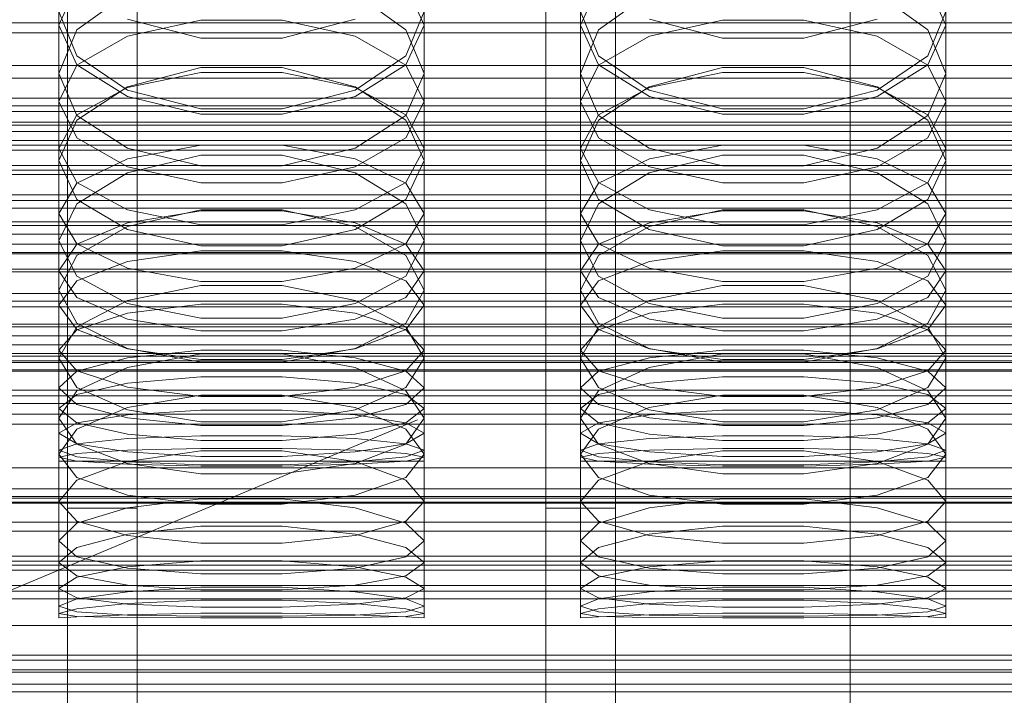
# Model space of a CAD drawing. Header units: millimetres. Extents: x -2233 to 61924, y -68080 to 6847.
# Tile 129 of 256: x -95 to 18, y -34676 to -34598. Entities that reach past the tile are written whole.
import ezdxf

# ---------------------------------------------------------------- set-up
doc = ezdxf.new("R2010")
doc.units = ezdxf.units.MM
for name, color, linetype, lineweight in [('COTAS_O', 1, 'Continuous', 0), ('COTAS_P', 1, 'Continuous', 0), ('frontal_briquetadora', 7, 'Continuous', 0), ('frontal_C01', 7, 'Continuous', 0), ('frontal_C02', 7, 'Continuous', 0), ('frontal_C03', 7, 'Continuous', 0), ('frontal_mezcladora', 7, 'Continuous', 0), ('frontal_secador', 7, 'Continuous', 0)]:
    doc.layers.add(name, color=color, linetype=linetype, lineweight=lineweight)
doc.dimstyles.new('R19_100', dxfattribs={"dimtxt": 250, "dimasz": 150, "dimexe": 150, "dimexo": 80, "dimgap": 100, "dimtad": 1, "dimtih": 1, "dimtoh": 1, "dimdsep": 46, "dimcen": 0.09, "dimadec": 0, "dimazin": 0, "dimtfac": 1, "dimtdec": 4, "dimtofl": 0, "dimtmove": 0, "dimatfit": 3, "dimfxl": 1, "dimtolj": 1, "dimtzin": 0, "dimarcsym": 0})

# ---------------------------------------------------------------- blocks, each defined once
blk = doc.blocks.new('DIM_R28_48')
at = {"layer": 'COTAS_P'}
for p, q in [((-1750, -34600), (-1600, -34555)), ((2600, -34600), (2450, -34555)), ((-1750, -35500), (-1750, -34600)), ((-1750, -34600), (2600, -34600)), ((-1750, -34600), (-1600, -34645)), ((2600, -34600), (2450, -34645)), ((2600, -35500), (2600, -34600))]:
    blk.add_line(p, q, dxfattribs=at)
blk.add_text('4350 P', height=250, dxfattribs=at).set_placement((425, -34500))
blk = doc.blocks.new('DIM_R28_50')
at = {"layer": 'COTAS_P'}
for p, q in [((1705.78, -34504.95), (1551.9, -34475.9)), ((-194.22, -34704.95), (1705.78, -34504.95)), ((1705.78, -34504.95), (1561.32, -34565.4)), ((1800, -35400), (1705.78, -34504.95)), ((-194.22, -34704.95), (-49.75, -34644.49)), ((-100, -35600), (-194.22, -34704.95)), ((-194.22, -34704.95), (-40.33, -34734))]:
    blk.add_line(p, q, dxfattribs=at)
blk.add_text('1910.5 P', height=250, rotation=6.009, dxfattribs=at).set_placement((745.32, -34505.49))
blk = doc.blocks.new('DIM_R28_53')
at = {"layer": 'COTAS_P'}
for p, q in [((-150, -32300), (550, -32300)), ((550, -32300), (505, -32450)), ((550, -34900), (550, -32300)), ((550, -32300), (595, -32450)), ((550, -34900), (505, -34750)), ((550, -34900), (595, -34750)), ((-150, -34900), (550, -34900))]:
    blk.add_line(p, q, dxfattribs=at)
blk.add_text('2600 P', height=250, rotation=90, dxfattribs=at).set_placement((450, -33600))
blk = doc.blocks.new('DIM_R28_55')
at = {"layer": 'COTAS_O'}
for p, q in [((-650, -33700), (50, -33700)), ((50, -33700), (5, -33850)), ((50, -34900), (50, -33700)), ((50, -33700), (95, -33850)), ((50, -34900), (5, -34750)), ((50, -34900), (95, -34750)), ((-650, -34900), (50, -34900))]:
    blk.add_line(p, q, dxfattribs=at)
blk.add_text('1200 O', height=250, rotation=90, dxfattribs=at).set_placement((-50, -34300))
blk = doc.blocks.new('DIM_R28_56')
at = {"layer": 'COTAS_O'}
for p, q in [((-650, -34200), (-500, -34155)), ((650, -34200), (500, -34155)), ((-650, -34900), (-650, -34200)), ((-650, -34200), (650, -34200)), ((-650, -34200), (-500, -34245)), ((650, -34200), (500, -34245)), ((650, -34900), (650, -34200))]:
    blk.add_line(p, q, dxfattribs=at)
blk.add_text('1300 O', height=250, dxfattribs=at).set_placement((0, -34100))
blk = doc.blocks.new('DIM_R28_61')
at = {"layer": 'COTAS_P'}
for p, q in [((-305, -34680), (395, -34680)), ((395, -34680), (350, -34830)), ((395, -36000), (395, -34680)), ((395, -34680), (440, -34830)), ((395, -36000), (350, -35850)), ((395, -36000), (440, -35850)), ((-305, -36000), (395, -36000))]:
    blk.add_line(p, q, dxfattribs=at)
blk.add_text('1320 P', height=250, rotation=90, dxfattribs=at).set_placement((295, -35340))

msp = doc.modelspace()

# ---------------------------------------------------------------- linework, layer by layer
at = {"layer": 'frontal_briquetadora'}
for p, q in [((-91, -34589.538), (-91, -34604.666)), ((-49, -34589.538), (-49, -34604.666)), ((-31, -34589.538), (-31, -34604.666)), ((11, -34589.538), (11, -34604.666)), ((-91, -34599.11), (-88.92, -34594.554)), ((-83.094, -34595.48), (-88.92, -34599.639)), ((-51.08, -34599.639), (-56.906, -34595.48)), ((-51.08, -34594.554), (-49, -34599.11)), ((-31, -34599.11), (-28.92, -34594.554)), ((-23.094, -34595.48), (-28.92, -34599.639)), ((8.92, -34599.639), (3.094, -34595.48)), ((8.92, -34594.554), (11, -34599.11)), ((-88.92, -34602.633), (-91, -34597.535)), ((-49, -34597.535), (-51.08, -34602.634)), ((-28.92, -34602.633), (-31, -34597.535)), ((11, -34597.535), (8.92, -34602.634)), ((-74.673, -34600.632), (-83.093, -34598.435)), ((-74.673, -34598.547), (-83.093, -34600.4)), ((-65.327, -34598.547), (-74.673, -34598.547)), ((-56.907, -34598.435), (-65.327, -34600.632)), ((-56.907, -34600.4), (-65.327, -34598.547)), ((-14.673, -34600.632), (-23.093, -34598.435)), ((-14.673, -34598.547), (-23.093, -34600.4)), ((-5.327, -34598.547), (-14.673, -34598.547)), ((3.093, -34598.435), (-5.327, -34600.632)), ((3.093, -34600.4), (-5.327, -34598.547)), ((-91, -34599.11), (-91, -34614.698)), ((-91, -34599.11), (-88.92, -34603.666)), ((-88.92, -34599.639), (-91, -34604.666)), ((-51.08, -34603.666), (-49, -34599.11)), ((-49, -34604.666), (-51.08, -34599.639)), ((-49, -34599.11), (-49, -34614.698)), ((-31, -34599.11), (-31, -34614.698)), ((-31, -34599.11), (-28.92, -34603.666)), ((-28.92, -34599.639), (-31, -34604.666)), ((8.92, -34603.666), (11, -34599.11)), ((11, -34604.666), (8.92, -34599.639)), ((11, -34599.11), (11, -34614.698)), ((-83.093, -34600.4), (-88.92, -34603.738)), ((-65.327, -34600.632), (-74.673, -34600.632)), ((-51.08, -34603.738), (-56.907, -34600.4)), ((-23.093, -34600.4), (-28.92, -34603.738)), ((-5.327, -34600.632), (-14.673, -34600.632)), ((8.92, -34603.738), (3.093, -34600.4)), ((-83.094, -34606.596), (-88.92, -34602.633)), ((-51.08, -34602.634), (-56.906, -34606.596)), ((-23.094, -34606.596), (-28.92, -34602.633)), ((8.92, -34602.634), (3.094, -34606.596)), ((-88.92, -34603.738), (-91, -34607.901)), ((-88.92, -34603.666), (-83.093, -34607.319)), ((-74.674, -34603.999), (-83.094, -34606.192)), ((-83.093, -34606.298), (-74.673, -34604.564)), ((-65.326, -34603.999), (-74.674, -34603.999)), ((-74.673, -34604.564), (-65.327, -34604.564)), ((-65.327, -34604.564), (-56.907, -34606.298)), ((-56.906, -34606.192), (-65.326, -34603.999)), ((-56.907, -34607.319), (-51.08, -34603.666)), ((-49, -34607.901), (-51.08, -34603.738)), ((-28.92, -34603.738), (-31, -34607.901)), ((-28.92, -34603.666), (-23.093, -34607.319)), ((-14.674, -34603.999), (-23.094, -34606.192)), ((-23.093, -34606.298), (-14.673, -34604.564)), ((-5.326, -34603.999), (-14.674, -34603.999)), ((-14.673, -34604.564), (-5.327, -34604.564)), ((-5.327, -34604.564), (3.093, -34606.298)), ((3.094, -34606.192), (-5.326, -34603.999)), ((3.093, -34607.319), (8.92, -34603.666)), ((11, -34607.901), (8.92, -34603.738)), ((-91, -34604.666), (-88.92, -34609.515)), ((-51.08, -34609.515), (-49, -34604.666)), ((-31, -34604.666), (-28.92, -34609.515)), ((8.92, -34609.515), (11, -34604.666)), ((-83.094, -34606.192), (-88.92, -34610.051)), ((-88.92, -34609.422), (-83.093, -34606.298)), ((-74.674, -34608.746), (-83.094, -34606.596)), ((-56.906, -34606.596), (-65.326, -34608.746)), ((-56.907, -34606.298), (-51.08, -34609.422)), ((-51.08, -34610.051), (-56.906, -34606.192)), ((-23.094, -34606.192), (-28.92, -34610.051)), ((-28.92, -34609.422), (-23.093, -34606.298)), ((-14.674, -34608.746), (-23.094, -34606.596)), ((3.094, -34606.596), (-5.326, -34608.746)), ((3.093, -34606.298), (8.92, -34609.422)), ((8.92, -34610.051), (3.094, -34606.192)), ((-91, -34607.901), (-91, -34623.913)), ((-91, -34607.901), (-88.92, -34612.065)), ((-83.093, -34607.319), (-74.673, -34609.347)), ((-65.327, -34609.347), (-56.907, -34607.319)), ((-51.08, -34612.065), (-49, -34607.901)), ((-49, -34607.901), (-49, -34623.913)), ((-31, -34607.901), (-31, -34623.913)), ((-31, -34607.901), (-28.92, -34612.065)), ((-23.093, -34607.319), (-14.673, -34609.347)), ((-5.327, -34609.347), (3.093, -34607.319)), ((8.92, -34612.065), (11, -34607.901)), ((11, -34607.901), (11, -34623.913)), ((-65.326, -34608.746), (-74.674, -34608.746)), ((-5.326, -34608.746), (-14.674, -34608.746)), ((-91, -34613.318), (-88.92, -34609.422)), ((-88.92, -34610.051), (-91, -34614.698)), ((-88.92, -34609.515), (-83.094, -34613.274)), ((-74.673, -34609.347), (-65.327, -34609.347)), ((-56.906, -34613.274), (-51.08, -34609.515)), ((-51.08, -34609.422), (-49, -34613.318)), ((-49, -34614.698), (-51.08, -34610.051)), ((-31, -34613.318), (-28.92, -34609.422)), ((-28.92, -34610.051), (-31, -34614.698)), ((-28.92, -34609.515), (-23.094, -34613.274)), ((-14.673, -34609.347), (-5.327, -34609.347)), ((3.094, -34613.274), (8.92, -34609.515)), ((8.92, -34609.422), (11, -34613.318)), ((11, -34614.698), (8.92, -34610.051)), ((-88.92, -34612.065), (-83.093, -34615.403)), ((-56.907, -34615.403), (-51.08, -34612.065)), ((-28.92, -34612.065), (-23.093, -34615.403)), ((3.093, -34615.403), (8.92, -34612.065)), ((-91, -34613.318), (-91, -34629.59)), ((-88.92, -34617.214), (-91, -34613.318)), ((-83.094, -34613.274), (-74.674, -34615.311)), ((-83.093, -34614.479), (-74.673, -34612.927)), ((-74.673, -34612.927), (-65.327, -34612.927)), ((-65.327, -34612.927), (-56.907, -34614.479)), ((-65.326, -34615.311), (-56.906, -34613.274)), ((-49, -34613.318), (-51.08, -34617.214)), ((-49, -34613.318), (-49, -34629.59)), ((-31, -34613.318), (-31, -34629.59)), ((-28.92, -34617.214), (-31, -34613.318)), ((-23.094, -34613.274), (-14.674, -34615.311)), ((-23.093, -34614.479), (-14.673, -34612.927)), ((-14.673, -34612.927), (-5.327, -34612.927)), ((-5.327, -34612.927), (3.093, -34614.479)), ((-5.326, -34615.311), (3.094, -34613.274)), ((11, -34613.318), (8.92, -34617.214)), ((11, -34613.318), (11, -34629.59)), ((-88.92, -34619.163), (-91, -34614.698)), ((-88.92, -34617.275), (-83.093, -34614.479)), ((-83.094, -34616.105), (-74.674, -34614.083)), ((-74.674, -34614.083), (-65.326, -34614.083)), ((-65.326, -34614.083), (-56.906, -34616.105)), ((-56.907, -34614.479), (-51.08, -34617.275)), ((-49, -34614.698), (-51.08, -34619.163)), ((-28.92, -34619.163), (-31, -34614.698)), ((-28.92, -34617.275), (-23.093, -34614.479)), ((-23.094, -34616.105), (-14.674, -34614.083)), ((-14.674, -34614.083), (-5.326, -34614.083)), ((-5.326, -34614.083), (3.094, -34616.105)), ((3.093, -34614.479), (8.92, -34617.275)), ((11, -34614.698), (8.92, -34619.163)), ((-83.093, -34615.403), (-74.673, -34617.256)), ((-74.674, -34615.311), (-65.326, -34615.311)), ((-65.327, -34617.256), (-56.907, -34615.403)), ((-23.093, -34615.403), (-14.673, -34617.256)), ((-14.674, -34615.311), (-5.326, -34615.311)), ((-5.327, -34617.256), (3.093, -34615.403)), ((-88.92, -34619.655), (-83.094, -34616.105)), ((-56.906, -34616.105), (-51.08, -34619.655)), ((-28.92, -34619.655), (-23.094, -34616.105)), ((3.094, -34616.105), (8.92, -34619.655)), ((-91, -34620.762), (-88.92, -34617.275)), ((-83.093, -34620.338), (-88.92, -34617.214)), ((-74.673, -34617.256), (-65.327, -34617.256)), ((-51.08, -34617.214), (-56.907, -34620.338)), ((-51.08, -34617.275), (-49, -34620.762)), ((-31, -34620.762), (-28.92, -34617.275)), ((-23.093, -34620.338), (-28.92, -34617.214)), ((-14.673, -34617.256), (-5.327, -34617.256)), ((8.92, -34617.214), (3.093, -34620.338)), ((8.92, -34617.275), (11, -34620.762)), ((-83.094, -34622.61), (-88.92, -34619.163)), ((-51.08, -34619.163), (-56.906, -34622.61)), ((-23.094, -34622.61), (-28.92, -34619.163)), ((8.92, -34619.163), (3.094, -34622.61)), ((-91, -34623.913), (-88.92, -34619.655)), ((-74.674, -34620.353), (-83.094, -34622.259)), ((-74.673, -34622.072), (-83.093, -34620.338)), ((-65.326, -34620.353), (-74.674, -34620.353)), ((-56.907, -34620.338), (-65.327, -34622.072)), ((-56.906, -34622.259), (-65.326, -34620.353)), ((-51.08, -34619.655), (-49, -34623.913)), ((-31, -34623.913), (-28.92, -34619.655)), ((-14.674, -34620.353), (-23.094, -34622.259)), ((-14.673, -34622.072), (-23.093, -34620.338)), ((-5.326, -34620.353), (-14.674, -34620.353)), ((3.093, -34620.338), (-5.327, -34622.072)), ((3.094, -34622.259), (-5.326, -34620.353)), ((8.92, -34619.655), (11, -34623.913)), ((-91, -34620.762), (-91, -34637.392)), ((-91, -34620.762), (-88.92, -34624.249)), ((-74.673, -34620.476), (-83.093, -34621.842)), ((-65.327, -34620.476), (-74.673, -34620.476)), ((-56.907, -34621.842), (-65.327, -34620.476)), ((-51.08, -34624.249), (-49, -34620.762)), ((-49, -34620.762), (-49, -34637.392)), ((-31, -34620.762), (-31, -34637.392)), ((-31, -34620.762), (-28.92, -34624.249)), ((-14.673, -34620.476), (-23.093, -34621.842)), ((-5.327, -34620.476), (-14.673, -34620.476)), ((3.093, -34621.842), (-5.327, -34620.476)), ((8.92, -34624.249), (11, -34620.762)), ((11, -34620.762), (11, -34637.392)), ((-83.093, -34621.842), (-88.92, -34624.303)), ((-83.094, -34622.259), (-88.92, -34625.598)), ((-74.674, -34624.472), (-83.094, -34622.61)), ((-65.327, -34622.072), (-74.673, -34622.072)), ((-56.906, -34622.61), (-65.326, -34624.472)), ((-51.08, -34624.303), (-56.907, -34621.842)), ((-51.08, -34625.598), (-56.906, -34622.259)), ((-23.093, -34621.842), (-28.92, -34624.303)), ((-23.094, -34622.259), (-28.92, -34625.598)), ((-14.674, -34624.472), (-23.094, -34622.61)), ((-5.327, -34622.072), (-14.673, -34622.072)), ((3.094, -34622.61), (-5.326, -34624.472)), ((8.92, -34624.303), (3.093, -34621.842)), ((8.92, -34625.598), (3.094, -34622.259)), ((-88.92, -34627.982), (-91, -34623.913)), ((-88.92, -34624.303), (-91, -34627.373)), ((-88.92, -34624.249), (-83.093, -34627.045)), ((-65.326, -34624.472), (-74.674, -34624.472)), ((-56.907, -34627.045), (-51.08, -34624.249)), ((-49, -34623.913), (-51.08, -34627.982)), ((-49, -34627.373), (-51.08, -34624.303)), ((-28.92, -34627.982), (-31, -34623.913)), ((-28.92, -34624.303), (-31, -34627.373)), ((-28.92, -34624.249), (-23.093, -34627.045)), ((-5.326, -34624.472), (-14.674, -34624.472)), ((3.093, -34627.045), (8.92, -34624.249)), ((11, -34623.913), (8.92, -34627.982)), ((11, -34627.373), (8.92, -34624.303)), ((-88.92, -34625.598), (-91, -34629.59)), ((-83.093, -34626.287), (-74.673, -34625.047)), ((-74.673, -34625.047), (-65.327, -34625.047)), ((-65.327, -34625.047), (-56.907, -34626.287)), ((-49, -34629.59), (-51.08, -34625.598)), ((-28.92, -34625.598), (-31, -34629.59)), ((-23.093, -34626.287), (-14.673, -34625.047)), ((-14.673, -34625.047), (-5.327, -34625.047)), ((-5.327, -34625.047), (3.093, -34626.287)), ((11, -34629.59), (8.92, -34625.598)), ((-88.92, -34628.522), (-83.093, -34626.287)), ((-83.093, -34627.045), (-74.673, -34628.597)), ((-65.327, -34628.597), (-56.907, -34627.045)), ((-56.907, -34626.287), (-51.08, -34628.522)), ((-28.92, -34628.522), (-23.093, -34626.287)), ((-23.093, -34627.045), (-14.673, -34628.597)), ((-5.327, -34628.597), (3.093, -34627.045)), ((3.093, -34626.287), (8.92, -34628.522)), ((-91, -34627.373), (-91, -34644.321)), ((-91, -34627.373), (-88.92, -34630.442)), ((-83.094, -34631.109), (-88.92, -34627.982)), ((-51.08, -34627.982), (-56.906, -34631.109)), ((-51.08, -34630.442), (-49, -34627.373)), ((-49, -34627.373), (-49, -34644.321)), ((-31, -34627.373), (-31, -34644.321)), ((-31, -34627.373), (-28.92, -34630.442)), ((-23.094, -34631.109), (-28.92, -34627.982)), ((8.92, -34627.982), (3.094, -34631.109)), ((8.92, -34630.442), (11, -34627.373)), ((11, -34627.373), (11, -34644.321)), ((-91, -34631.309), (-88.92, -34628.522)), ((-74.674, -34629.063), (-83.094, -34630.791)), ((-65.326, -34629.063), (-74.674, -34629.063)), ((-74.673, -34628.597), (-65.327, -34628.597)), ((-56.906, -34630.791), (-65.326, -34629.063)), ((-51.08, -34628.522), (-49, -34631.309)), ((-31, -34631.309), (-28.92, -34628.522)), ((-14.674, -34629.063), (-23.094, -34630.791)), ((-5.326, -34629.063), (-14.674, -34629.063)), ((-14.673, -34628.597), (-5.327, -34628.597)), ((3.094, -34630.791), (-5.326, -34629.063)), ((8.92, -34628.522), (11, -34631.309)), ((-91, -34629.59), (-88.92, -34633.39)), ((-88.92, -34630.442), (-83.093, -34632.904)), ((-56.907, -34632.904), (-51.08, -34630.442)), ((-51.08, -34633.39), (-49, -34629.59)), ((-31, -34629.59), (-28.92, -34633.39)), ((-28.92, -34630.442), (-23.093, -34632.904)), ((3.093, -34632.904), (8.92, -34630.442)), ((8.92, -34633.39), (11, -34629.59)), ((-91, -34631.309), (-91, -34648.447)), ((-88.92, -34634.097), (-91, -34631.309)), ((-83.094, -34630.791), (-88.92, -34633.807)), ((-74.674, -34632.791), (-83.094, -34631.109)), ((-83.093, -34632.248), (-74.673, -34631.199)), ((-74.673, -34631.199), (-65.327, -34631.199)), ((-65.327, -34631.199), (-56.907, -34632.248)), ((-56.906, -34631.109), (-65.326, -34632.791)), ((-51.08, -34633.807), (-56.906, -34630.791)), ((-49, -34631.309), (-51.08, -34634.097)), ((-49, -34631.309), (-49, -34648.447)), ((-31, -34631.309), (-31, -34648.447)), ((-28.92, -34634.097), (-31, -34631.309)), ((-23.094, -34630.791), (-28.92, -34633.807)), ((-14.674, -34632.791), (-23.094, -34631.109)), ((-23.093, -34632.248), (-14.673, -34631.199)), ((-14.673, -34631.199), (-5.327, -34631.199)), ((-5.327, -34631.199), (3.093, -34632.248)), ((3.094, -34631.109), (-5.326, -34632.791)), ((8.92, -34633.807), (3.094, -34630.791)), ((11, -34631.309), (8.92, -34634.097)), ((11, -34631.309), (11, -34648.447)), ((-88.92, -34634.139), (-83.093, -34632.248)), ((-65.326, -34632.791), (-74.674, -34632.791)), ((-56.907, -34632.248), (-51.08, -34634.139)), ((-28.92, -34634.139), (-23.093, -34632.248)), ((-5.326, -34632.791), (-14.674, -34632.791)), ((3.093, -34632.248), (8.92, -34634.139)), ((-88.92, -34633.807), (-91, -34637.392)), ((-88.92, -34633.39), (-83.094, -34636.299)), ((-83.093, -34632.904), (-74.673, -34634.27)), ((-65.327, -34634.27), (-56.907, -34632.904)), ((-56.906, -34636.299), (-51.08, -34633.39)), ((-49, -34637.392), (-51.08, -34633.807)), ((-28.92, -34633.807), (-31, -34637.392)), ((-28.92, -34633.39), (-23.094, -34636.299)), ((-23.093, -34632.904), (-14.673, -34634.27)), ((-5.327, -34634.27), (3.093, -34632.904)), ((3.094, -34636.299), (8.92, -34633.39)), ((11, -34637.392), (8.92, -34633.807)), ((-91, -34636.498), (-88.92, -34634.139)), ((-83.093, -34636.332), (-88.92, -34634.097)), ((-74.673, -34634.27), (-65.327, -34634.27)), ((-51.08, -34634.097), (-56.907, -34636.332)), ((-51.08, -34634.139), (-49, -34636.498)), ((-31, -34636.498), (-28.92, -34634.139)), ((-23.093, -34636.332), (-28.92, -34634.097)), ((-14.673, -34634.27), (-5.327, -34634.27)), ((8.92, -34634.097), (3.093, -34636.332)), ((8.92, -34634.139), (11, -34636.498)), ((-91, -34636.498), (-91, -34653.884)), ((-91, -34636.498), (-88.92, -34638.856)), ((-88.92, -34640.781), (-91, -34637.392)), ((-83.093, -34637.349), (-88.92, -34638.892)), ((-83.094, -34636.299), (-74.674, -34637.86)), ((-83.094, -34638.466), (-74.674, -34636.92)), ((-74.673, -34637.572), (-83.093, -34636.332)), ((-74.673, -34636.493), (-83.093, -34637.349)), ((-74.674, -34636.92), (-65.326, -34636.92)), ((-65.327, -34636.493), (-74.673, -34636.493)), ((-56.907, -34636.332), (-65.327, -34637.572)), ((-56.907, -34637.349), (-65.327, -34636.493)), ((-65.326, -34637.86), (-56.906, -34636.299)), ((-65.326, -34636.92), (-56.906, -34638.466)), ((-51.08, -34638.892), (-56.907, -34637.349)), ((-51.08, -34638.856), (-49, -34636.498)), ((-49, -34637.392), (-51.08, -34640.781)), ((-49, -34636.498), (-49, -34653.884)), ((-31, -34636.498), (-31, -34653.884)), ((-31, -34636.498), (-28.92, -34638.856)), ((-28.92, -34640.781), (-31, -34637.392)), ((-23.093, -34637.349), (-28.92, -34638.892)), ((-23.094, -34636.299), (-14.674, -34637.86)), ((-23.094, -34638.466), (-14.674, -34636.92)), ((-14.673, -34637.572), (-23.093, -34636.332)), ((-14.673, -34636.493), (-23.093, -34637.349)), ((-14.674, -34636.92), (-5.326, -34636.92)), ((-5.327, -34636.493), (-14.673, -34636.493)), ((3.093, -34636.332), (-5.327, -34637.572)), ((3.093, -34637.349), (-5.327, -34636.493)), ((-5.326, -34637.86), (3.094, -34636.299)), ((-5.326, -34636.92), (3.094, -34638.466)), ((8.92, -34638.892), (3.093, -34637.349)), ((8.92, -34638.856), (11, -34636.498)), ((11, -34637.392), (8.92, -34640.781)), ((11, -34636.498), (11, -34653.884)), ((-88.92, -34641.151), (-83.094, -34638.466)), ((-74.674, -34637.86), (-65.326, -34637.86)), ((-65.327, -34637.572), (-74.673, -34637.572)), ((-56.906, -34638.466), (-51.08, -34641.151)), ((-28.92, -34641.151), (-23.094, -34638.466)), ((-14.674, -34637.86), (-5.326, -34637.86)), ((-5.327, -34637.572), (-14.673, -34637.572)), ((3.094, -34638.466), (8.92, -34641.151)), ((-88.92, -34638.892), (-91, -34640.815)), ((-88.92, -34638.856), (-83.093, -34640.747)), ((-83.093, -34640.265), (-74.673, -34639.539)), ((-74.673, -34639.539), (-65.327, -34639.539)), ((-65.327, -34639.539), (-56.907, -34640.265)), ((-56.907, -34640.747), (-51.08, -34638.856)), ((-49, -34640.815), (-51.08, -34638.892)), ((-28.92, -34638.892), (-31, -34640.815)), ((-28.92, -34638.856), (-23.093, -34640.747)), ((-23.093, -34640.265), (-14.673, -34639.539)), ((-14.673, -34639.539), (-5.327, -34639.539)), ((-5.327, -34639.539), (3.093, -34640.265)), ((3.093, -34640.747), (8.92, -34638.856)), ((11, -34640.815), (8.92, -34638.892)), ((-88.92, -34641.573), (-83.093, -34640.265)), ((-83.094, -34643.357), (-88.92, -34640.781)), ((-83.093, -34640.747), (-74.673, -34641.797)), ((-65.327, -34641.797), (-56.907, -34640.747)), ((-56.907, -34640.265), (-51.08, -34641.573)), ((-51.08, -34640.781), (-56.906, -34643.357)), ((-28.92, -34641.573), (-23.093, -34640.265)), ((-23.094, -34643.357), (-28.92, -34640.781)), ((-23.093, -34640.747), (-14.673, -34641.797)), ((-5.327, -34641.797), (3.093, -34640.747)), ((3.093, -34640.265), (8.92, -34641.573)), ((8.92, -34640.781), (3.094, -34643.357)), ((-91, -34640.815), (-91, -34658.409)), ((-91, -34640.815), (-88.92, -34642.739)), ((-91, -34644.321), (-88.92, -34641.151)), ((-91, -34643.204), (-88.92, -34641.573)), ((-74.674, -34641.675), (-83.094, -34643.097)), ((-65.326, -34641.675), (-74.674, -34641.675)), ((-74.673, -34641.797), (-65.327, -34641.797)), ((-56.906, -34643.097), (-65.326, -34641.675)), ((-51.08, -34642.739), (-49, -34640.815)), ((-51.08, -34641.151), (-49, -34644.321)), ((-51.08, -34641.573), (-49, -34643.204)), ((-49, -34640.815), (-49, -34658.409)), ((-31, -34640.815), (-31, -34658.409)), ((-31, -34640.815), (-28.92, -34642.739)), ((-31, -34644.321), (-28.92, -34641.151)), ((-31, -34643.204), (-28.92, -34641.573)), ((-14.674, -34641.675), (-23.094, -34643.097)), ((-5.326, -34641.675), (-14.674, -34641.675)), ((-14.673, -34641.797), (-5.327, -34641.797)), ((3.094, -34643.097), (-5.326, -34641.675)), ((8.92, -34642.739), (11, -34640.815)), ((8.92, -34641.151), (11, -34644.321)), ((8.92, -34641.573), (11, -34643.204)), ((11, -34640.815), (11, -34658.409)), ((-88.92, -34642.739), (-83.093, -34644.281)), ((-56.907, -34644.281), (-51.08, -34642.739)), ((-28.92, -34642.739), (-23.093, -34644.281)), ((3.093, -34644.281), (8.92, -34642.739)), ((-91, -34643.204), (-91, -34660.914)), ((-88.92, -34644.835), (-91, -34643.204)), ((-83.094, -34643.097), (-88.92, -34645.558)), ((-88.92, -34644.859), (-83.093, -34643.905)), ((-74.674, -34644.733), (-83.094, -34643.357)), ((-83.093, -34643.905), (-74.673, -34643.376)), ((-74.673, -34643.376), (-65.327, -34643.376)), ((-65.327, -34643.376), (-56.907, -34643.905)), ((-56.906, -34643.357), (-65.326, -34644.733)), ((-56.907, -34643.905), (-51.08, -34644.859)), ((-51.08, -34645.558), (-56.906, -34643.097)), ((-49, -34643.204), (-51.08, -34644.835)), ((-49, -34643.204), (-49, -34660.914)), ((-31, -34643.204), (-31, -34660.914)), ((-28.92, -34644.835), (-31, -34643.204)), ((-23.094, -34643.097), (-28.92, -34645.558)), ((-28.92, -34644.859), (-23.093, -34643.905)), ((-14.674, -34644.733), (-23.094, -34643.357)), ((-23.093, -34643.905), (-14.673, -34643.376)), ((-14.673, -34643.376), (-5.327, -34643.376)), ((-5.327, -34643.376), (3.093, -34643.905)), ((3.094, -34643.357), (-5.326, -34644.733)), ((3.093, -34643.905), (8.92, -34644.859)), ((8.92, -34645.558), (3.094, -34643.097)), ((11, -34643.204), (8.92, -34644.835)), ((11, -34643.204), (11, -34660.914)), ((-88.92, -34647.291), (-91, -34644.321)), ((-91, -34646.048), (-88.92, -34644.859)), ((-83.093, -34646.144), (-88.92, -34644.835)), ((-83.093, -34644.281), (-74.673, -34645.137)), ((-65.326, -34644.733), (-74.674, -34644.733)), ((-74.673, -34645.137), (-65.327, -34645.137)), ((-65.327, -34645.137), (-56.907, -34644.281)), ((-51.08, -34644.835), (-56.907, -34646.144)), ((-49, -34644.321), (-51.08, -34647.291)), ((-51.08, -34644.859), (-49, -34646.048)), ((-28.92, -34647.291), (-31, -34644.321)), ((-31, -34646.048), (-28.92, -34644.859)), ((-23.093, -34646.144), (-28.92, -34644.835)), ((-23.093, -34644.281), (-14.673, -34645.137)), ((-5.326, -34644.733), (-14.674, -34644.733)), ((-14.673, -34645.137), (-5.327, -34645.137)), ((-5.327, -34645.137), (3.093, -34644.281)), ((8.92, -34644.835), (3.093, -34646.144)), ((11, -34644.321), (8.92, -34647.291)), ((8.92, -34644.859), (11, -34646.048)), ((-88.92, -34645.558), (-91, -34648.447)), ((-91, -34646.048), (-91, -34663.894)), ((-91, -34646.048), (-88.92, -34647.238)), ((-74.673, -34646.869), (-83.093, -34646.144)), ((-74.673, -34646.325), (-83.093, -34646.656)), ((-65.327, -34646.325), (-74.673, -34646.325)), ((-56.907, -34646.144), (-65.327, -34646.869)), ((-56.907, -34646.656), (-65.327, -34646.325)), ((-49, -34648.447), (-51.08, -34645.558)), ((-51.08, -34647.238), (-49, -34646.048)), ((-49, -34646.048), (-49, -34663.894)), ((-28.92, -34645.558), (-31, -34648.447)), ((-31, -34646.048), (-31, -34663.894)), ((-31, -34646.048), (-28.92, -34647.238)), ((-14.673, -34646.869), (-23.093, -34646.144)), ((-14.673, -34646.325), (-23.093, -34646.656)), ((-5.327, -34646.325), (-14.673, -34646.325)), ((3.093, -34646.144), (-5.327, -34646.869)), ((3.093, -34646.656), (-5.327, -34646.325)), ((11, -34648.447), (8.92, -34645.558)), ((8.92, -34647.238), (11, -34646.048)), ((11, -34646.048), (11, -34663.894)), ((-88.92, -34647.254), (-91, -34647.998)), ((-83.093, -34646.656), (-88.92, -34647.254)), ((-88.92, -34647.238), (-83.093, -34648.191)), ((-83.094, -34649.528), (-88.92, -34647.291)), ((-65.327, -34646.869), (-74.673, -34646.869)), ((-51.08, -34647.254), (-56.907, -34646.656)), ((-56.907, -34648.191), (-51.08, -34647.238)), ((-51.08, -34647.291), (-56.906, -34649.528)), ((-49, -34647.998), (-51.08, -34647.254)), ((-28.92, -34647.254), (-31, -34647.998)), ((-23.093, -34646.656), (-28.92, -34647.254)), ((-28.92, -34647.238), (-23.093, -34648.191)), ((-23.094, -34649.528), (-28.92, -34647.291)), ((-5.327, -34646.869), (-14.673, -34646.869)), ((8.92, -34647.254), (3.093, -34646.656)), ((3.093, -34648.191), (8.92, -34647.238)), ((8.92, -34647.291), (3.094, -34649.528)), ((11, -34647.998), (8.92, -34647.254)), ((-91, -34647.998), (-91, -34665.938)), ((-91, -34647.998), (-88.92, -34648.743)), ((-91, -34648.799), (-88.92, -34648.352)), ((-91, -34648.447), (-88.92, -34651.133)), ((-88.92, -34648.352), (-83.093, -34647.994)), ((-74.674, -34648.069), (-83.094, -34649.303)), ((-83.093, -34647.994), (-74.673, -34647.795)), ((-83.093, -34648.191), (-74.673, -34648.721)), ((-65.326, -34648.069), (-74.674, -34648.069)), ((-74.673, -34647.795), (-65.327, -34647.795)), ((-74.673, -34648.721), (-65.327, -34648.721)), ((-65.327, -34647.795), (-56.907, -34647.994)), ((-65.327, -34648.721), (-56.907, -34648.191)), ((-56.906, -34649.303), (-65.326, -34648.069)), ((-56.907, -34647.994), (-51.08, -34648.352)), ((-51.08, -34648.743), (-49, -34647.998)), ((-51.08, -34648.352), (-49, -34648.799)), ((-51.08, -34651.133), (-49, -34648.447)), ((-49, -34647.998), (-49, -34665.938)), ((-31, -34647.998), (-31, -34665.938)), ((-31, -34647.998), (-28.92, -34648.743)), ((-31, -34648.799), (-28.92, -34648.352)), ((-31, -34648.447), (-28.92, -34651.133)), ((-28.92, -34648.352), (-23.093, -34647.994)), ((-14.674, -34648.069), (-23.094, -34649.303)), ((-23.093, -34647.994), (-14.673, -34647.795)), ((-23.093, -34648.191), (-14.673, -34648.721)), ((-5.326, -34648.069), (-14.674, -34648.069)), ((-14.673, -34647.795), (-5.327, -34647.795)), ((-14.673, -34648.721), (-5.327, -34648.721)), ((-5.327, -34647.795), (3.093, -34647.994)), ((-5.327, -34648.721), (3.093, -34648.191)), ((3.094, -34649.303), (-5.326, -34648.069)), ((3.093, -34647.994), (8.92, -34648.352)), ((8.92, -34648.743), (11, -34647.998)), ((8.92, -34648.352), (11, -34648.799)), ((8.92, -34651.133), (11, -34648.447)), ((11, -34647.998), (11, -34665.938)), ((-91, -34648.799), (-91, -34666.778)), ((-88.92, -34649.246), (-91, -34648.799)), ((-91, -34649.25), (-91, -34667.25)), ((-91, -34649.25), (-88.92, -34649.25)), ((-88.92, -34648.743), (-83.093, -34649.34)), ((-83.093, -34649.605), (-88.92, -34649.246)), ((-88.92, -34649.25), (-83.093, -34649.25)), ((-83.094, -34649.303), (-88.92, -34651.424)), ((-74.674, -34650.715), (-83.094, -34649.528)), ((-83.093, -34649.25), (-74.673, -34649.25)), ((-83.093, -34649.34), (-74.673, -34649.671)), ((-74.673, -34649.804), (-83.093, -34649.605)), ((-74.673, -34649.25), (-65.327, -34649.25)), ((-74.673, -34649.671), (-65.327, -34649.671)), ((-65.327, -34649.804), (-74.673, -34649.804)), ((-65.327, -34649.25), (-56.907, -34649.25)), ((-65.327, -34649.671), (-56.907, -34649.34)), ((-56.907, -34649.605), (-65.327, -34649.804)), ((-56.906, -34649.528), (-65.326, -34650.715)), ((-56.907, -34649.34), (-51.08, -34648.743)), ((-51.08, -34649.246), (-56.907, -34649.605)), ((-56.907, -34649.25), (-51.08, -34649.25)), ((-51.08, -34651.424), (-56.906, -34649.303)), ((-49, -34648.799), (-51.08, -34649.246)), ((-51.08, -34649.25), (-49, -34649.25)), ((-49, -34648.799), (-49, -34666.778)), ((-49, -34649.25), (-49, -34667.25)), ((-31, -34648.799), (-31, -34666.778)), ((-28.92, -34649.246), (-31, -34648.799)), ((-31, -34649.25), (-31, -34667.25)), ((-31, -34649.25), (-28.92, -34649.25)), ((-28.92, -34648.743), (-23.093, -34649.34)), ((-23.093, -34649.605), (-28.92, -34649.246)), ((-28.92, -34649.25), (-23.093, -34649.25)), ((-23.094, -34649.303), (-28.92, -34651.424)), ((-14.674, -34650.715), (-23.094, -34649.528)), ((-23.093, -34649.25), (-14.673, -34649.25)), ((-23.093, -34649.34), (-14.673, -34649.671)), ((-14.673, -34649.804), (-23.093, -34649.605)), ((-14.673, -34649.25), (-5.327, -34649.25)), ((-14.673, -34649.671), (-5.327, -34649.671)), ((-5.327, -34649.804), (-14.673, -34649.804)), ((-5.327, -34649.25), (3.093, -34649.25)), ((-5.327, -34649.671), (3.093, -34649.34)), ((3.093, -34649.605), (-5.327, -34649.804)), ((3.094, -34649.528), (-5.326, -34650.715)), ((3.093, -34649.34), (8.92, -34648.743)), ((8.92, -34649.246), (3.093, -34649.605)), ((3.093, -34649.25), (8.92, -34649.25)), ((8.92, -34651.424), (3.094, -34649.303)), ((11, -34648.799), (8.92, -34649.246)), ((8.92, -34649.25), (11, -34649.25)), ((11, -34648.799), (11, -34666.778)), ((11, -34649.25), (11, -34667.25)), ((-65.326, -34650.715), (-74.674, -34650.715)), ((-5.326, -34650.715), (-14.674, -34650.715)), ((-88.92, -34651.424), (-91, -34653.884)), ((-88.92, -34651.133), (-83.094, -34653.142)), ((-56.906, -34653.142), (-51.08, -34651.133)), ((-49, -34653.884), (-51.08, -34651.424)), ((-28.92, -34651.424), (-31, -34653.884)), ((-28.92, -34651.133), (-23.094, -34653.142)), ((3.094, -34653.142), (8.92, -34651.133)), ((11, -34653.884), (8.92, -34651.424)), ((-83.094, -34653.142), (-74.674, -34654.2)), ((-65.326, -34654.2), (-56.906, -34653.142)), ((-23.094, -34653.142), (-14.674, -34654.2)), ((-5.326, -34654.2), (3.094, -34653.142)), ((-88.92, -34656.141), (-91, -34653.884)), ((-83.094, -34654.607), (-74.674, -34653.565)), ((-74.674, -34653.565), (-65.326, -34653.565)), ((-74.674, -34654.2), (-65.326, -34654.2)), ((-65.326, -34653.565), (-56.906, -34654.607)), ((-49, -34653.884), (-51.08, -34656.141)), ((-28.92, -34656.141), (-31, -34653.884)), ((-23.094, -34654.607), (-14.674, -34653.565)), ((-14.674, -34653.565), (-5.326, -34653.565)), ((-14.674, -34654.2), (-5.326, -34654.2)), ((-5.326, -34653.565), (3.094, -34654.607)), ((11, -34653.884), (8.92, -34656.141)), ((-88.92, -34656.382), (-83.094, -34654.607)), ((-56.906, -34654.607), (-51.08, -34656.382)), ((-28.92, -34656.382), (-23.094, -34654.607)), ((3.094, -34654.607), (8.92, -34656.382)), ((-91, -34658.409), (-88.92, -34656.382)), ((-83.094, -34657.802), (-88.92, -34656.141)), ((-51.08, -34656.141), (-56.906, -34657.802)), ((-51.08, -34656.382), (-49, -34658.409)), ((-31, -34658.409), (-28.92, -34656.382)), ((-23.094, -34657.802), (-28.92, -34656.141)), ((8.92, -34656.141), (3.094, -34657.802)), ((8.92, -34656.382), (11, -34658.409)), ((-83.094, -34657.636), (-88.92, -34659.178)), ((-74.674, -34656.722), (-83.094, -34657.636)), ((-65.326, -34656.723), (-74.674, -34656.722)), ((-56.906, -34657.636), (-65.326, -34656.723)), ((-51.08, -34659.178), (-56.906, -34657.636)), ((-23.094, -34657.636), (-28.92, -34659.178)), ((-14.674, -34656.722), (-23.094, -34657.636)), ((-5.326, -34656.723), (-14.674, -34656.722)), ((3.094, -34657.636), (-5.326, -34656.723)), ((8.92, -34659.178), (3.094, -34657.636)), ((-88.92, -34660.23), (-91, -34658.409)), ((-74.674, -34658.667), (-83.094, -34657.802)), ((-65.326, -34658.667), (-74.674, -34658.667)), ((-56.906, -34657.802), (-65.326, -34658.667)), ((-49, -34658.409), (-51.08, -34660.23)), ((-28.92, -34660.23), (-31, -34658.409)), ((-14.674, -34658.667), (-23.094, -34657.802)), ((-5.326, -34658.667), (-14.674, -34658.667)), ((3.094, -34657.802), (-5.326, -34658.667)), ((11, -34658.409), (8.92, -34660.23)), ((-88.92, -34659.178), (-91, -34660.914)), ((-49, -34660.914), (-51.08, -34659.178)), ((-28.92, -34659.178), (-31, -34660.914)), ((11, -34660.914), (8.92, -34659.178)), ((-91, -34660.914), (-88.92, -34662.441)), ((-83.094, -34661.54), (-88.92, -34660.23)), ((-74.674, -34660.692), (-83.094, -34661.41)), ((-65.326, -34660.692), (-74.674, -34660.692)), ((-56.906, -34661.41), (-65.326, -34660.692)), ((-51.08, -34660.23), (-56.906, -34661.54)), ((-51.08, -34662.441), (-49, -34660.914)), ((-31, -34660.914), (-28.92, -34662.441)), ((-23.094, -34661.54), (-28.92, -34660.23)), ((-14.674, -34660.692), (-23.094, -34661.41)), ((-5.326, -34660.692), (-14.674, -34660.692)), ((3.094, -34661.41), (-5.326, -34660.692)), ((8.92, -34660.23), (3.094, -34661.54)), ((8.92, -34662.441), (11, -34660.914)), ((-83.094, -34661.41), (-88.92, -34662.6)), ((-74.674, -34662.209), (-83.094, -34661.54)), ((-65.326, -34662.209), (-74.674, -34662.209)), ((-56.906, -34661.54), (-65.326, -34662.209)), ((-51.08, -34662.6), (-56.906, -34661.41)), ((-23.094, -34661.41), (-28.92, -34662.6)), ((-14.674, -34662.209), (-23.094, -34661.54)), ((-5.326, -34662.209), (-14.674, -34662.209)), ((3.094, -34661.54), (-5.326, -34662.209)), ((8.92, -34662.6), (3.094, -34661.41)), ((-88.92, -34662.6), (-91, -34663.894)), ((-88.92, -34662.441), (-83.094, -34663.515)), ((-56.906, -34663.515), (-51.08, -34662.441)), ((-49, -34663.894), (-51.08, -34662.6)), ((-28.92, -34662.6), (-31, -34663.894)), ((-28.92, -34662.441), (-23.094, -34663.515)), ((3.094, -34663.515), (8.92, -34662.441)), ((11, -34663.894), (8.92, -34662.6)), ((-88.92, -34664.979), (-91, -34663.894)), ((-88.92, -34665.088), (-83.094, -34664.254)), ((-83.094, -34663.515), (-74.674, -34664.053)), ((-83.094, -34664.254), (-74.674, -34663.732)), ((-74.674, -34663.732), (-65.326, -34663.732)), ((-74.674, -34664.053), (-65.326, -34664.053)), ((-65.326, -34664.053), (-56.906, -34663.515)), ((-65.326, -34663.732), (-56.906, -34664.254)), ((-56.906, -34664.254), (-51.08, -34665.088)), ((-49, -34663.894), (-51.08, -34664.979)), ((-28.92, -34664.979), (-31, -34663.894)), ((-28.92, -34665.088), (-23.094, -34664.254)), ((-23.094, -34663.515), (-14.674, -34664.053)), ((-23.094, -34664.254), (-14.674, -34663.732)), ((-14.674, -34663.732), (-5.326, -34663.732)), ((-14.674, -34664.053), (-5.326, -34664.053)), ((-5.326, -34664.053), (3.094, -34663.515)), ((-5.326, -34663.732), (3.094, -34664.254)), ((3.094, -34664.254), (8.92, -34665.088)), ((11, -34663.894), (8.92, -34664.979)), ((-91, -34665.938), (-88.92, -34665.088)), ((-83.094, -34665.696), (-88.92, -34664.979)), ((-83.094, -34665.629), (-88.92, -34666.225)), ((-74.674, -34665.239), (-83.094, -34665.629)), ((-74.674, -34666.036), (-83.094, -34665.696)), ((-65.326, -34665.239), (-74.674, -34665.239)), ((-56.906, -34665.629), (-65.326, -34665.239)), ((-56.906, -34665.696), (-65.326, -34666.036)), ((-51.08, -34664.979), (-56.906, -34665.696)), ((-51.08, -34666.225), (-56.906, -34665.629)), ((-51.08, -34665.088), (-49, -34665.938)), ((-31, -34665.938), (-28.92, -34665.088)), ((-23.094, -34665.696), (-28.92, -34664.979)), ((-23.094, -34665.629), (-28.92, -34666.225)), ((-14.674, -34665.239), (-23.094, -34665.629)), ((-14.674, -34666.036), (-23.094, -34665.696)), ((-5.326, -34665.239), (-14.674, -34665.239)), ((3.094, -34665.629), (-5.326, -34665.239)), ((3.094, -34665.696), (-5.326, -34666.036)), ((8.92, -34664.979), (3.094, -34665.696)), ((8.92, -34666.225), (3.094, -34665.629)), ((8.92, -34665.088), (11, -34665.938)), ((-88.92, -34666.577), (-91, -34665.938)), ((-88.92, -34666.225), (-91, -34666.778)), ((-91, -34666.778), (-88.92, -34667.119)), ((-83.094, -34666.937), (-88.92, -34666.577)), ((-74.674, -34666.715), (-83.094, -34666.906)), ((-65.326, -34666.036), (-74.674, -34666.036)), ((-65.326, -34666.715), (-74.674, -34666.715)), ((-56.906, -34666.906), (-65.326, -34666.715)), ((-51.08, -34666.577), (-56.906, -34666.937)), ((-49, -34665.938), (-51.08, -34666.577)), ((-49, -34666.778), (-51.08, -34666.225)), ((-51.08, -34667.119), (-49, -34666.778)), ((-28.92, -34666.577), (-31, -34665.938)), ((-28.92, -34666.225), (-31, -34666.778)), ((-31, -34666.778), (-28.92, -34667.119)), ((-23.094, -34666.937), (-28.92, -34666.577)), ((-14.674, -34666.715), (-23.094, -34666.906)), ((-5.326, -34666.036), (-14.674, -34666.036)), ((-5.326, -34666.715), (-14.674, -34666.715)), ((3.094, -34666.906), (-5.326, -34666.715)), ((8.92, -34666.577), (3.094, -34666.937)), ((11, -34665.938), (8.92, -34666.577)), ((11, -34666.778), (8.92, -34666.225)), ((8.92, -34667.119), (11, -34666.778)), ((-88.92, -34667.144), (-91, -34667.25)), ((-83.094, -34666.906), (-88.92, -34667.144)), ((-88.92, -34667.119), (-83.094, -34667.24)), ((-74.674, -34667.078), (-83.094, -34666.937)), ((-83.094, -34667.24), (-74.674, -34667.248)), ((-65.326, -34667.078), (-74.674, -34667.078)), ((-74.674, -34667.248), (-65.326, -34667.248)), ((-56.906, -34666.937), (-65.326, -34667.078)), ((-65.326, -34667.248), (-56.906, -34667.24)), ((-51.08, -34667.144), (-56.906, -34666.906)), ((-56.906, -34667.24), (-51.08, -34667.119)), ((-49, -34667.25), (-51.08, -34667.144)), ((-28.92, -34667.144), (-31, -34667.25)), ((-23.094, -34666.906), (-28.92, -34667.144)), ((-28.92, -34667.119), (-23.094, -34667.24)), ((-14.674, -34667.078), (-23.094, -34666.937)), ((-23.094, -34667.24), (-14.674, -34667.248)), ((-5.326, -34667.078), (-14.674, -34667.078)), ((-14.674, -34667.248), (-5.326, -34667.248)), ((3.094, -34666.937), (-5.326, -34667.078)), ((-5.326, -34667.248), (3.094, -34667.24)), ((8.92, -34667.144), (3.094, -34666.906)), ((3.094, -34667.24), (8.92, -34667.119)), ((11, -34667.25), (8.92, -34667.144))]:
    msp.add_line(p, q, dxfattribs=at)
at = {"layer": 'frontal_C01'}
for p, q in [((0, -34782.805), (0, -34520.192)), ((0, -34525.972), (0, -34788.585)), ((-425, -34610.606), (425, -34610.606)), ((425, -34622.162), (-425, -34622.162)), ((425, -34624.302), (-425, -34624.302)), ((-425, -34635.858), (425, -34635.858)), ((-450, -34660.756), (450, -34660.756)), ((450, -34671.541), (-450, -34671.541))]:
    msp.add_line(p, q, dxfattribs=at)
at = {"layer": 'frontal_C02'}
for p, q in [((0, -34811.926), (0, -34521.432)), ((0, -34527.162), (0, -34817.656)), ((450, -34603.756), (-450, -34603.756)), ((-425, -34610.274), (425, -34610.274)), ((425, -34621.728), (-425, -34621.728)), ((450, -34625.243), (-450, -34625.243)), ((425, -34625.415), (-425, -34625.415)), ((-450, -34637.165), (450, -34637.165)), ((-425, -34636.869), (425, -34636.869))]:
    msp.add_line(p, q, dxfattribs=at)
at = {"layer": 'frontal_C03'}
for p, q in [((1250, -34607.499), (-1250, -34607.499)), ((1250, -34608.381), (-1250, -34608.381)), ((1250, -34609.034), (-1250, -34609.034)), ((1250, -34611.342), (-1250, -34611.342)), ((-1250, -34612.399), (1250, -34612.399)), ((-1500, -34615.78), (1500, -34615.78)), ((1250, -34615.251), (-1250, -34615.251)), ((1250, -34616.308), (-1250, -34616.308)), ((1250, -34618.616), (-1250, -34618.616)), ((1250, -34619.269), (-1250, -34619.269)), ((1250, -34620.151), (-1250, -34620.151)), ((1500, -34627.188), (-1500, -34627.188)), ((1500, -34627.473), (-1500, -34627.473)), ((1250, -34629.957), (-1250, -34629.957)), ((1250, -34630.838), (-1250, -34630.838)), ((1250, -34631.492), (-1250, -34631.492)), ((1250, -34633.799), (-1250, -34633.799)), ((-1250, -34634.856), (1250, -34634.856)), ((1250, -34637.709), (-1250, -34637.709)), ((-1500, -34638.882), (1500, -34638.882)), ((1250, -34638.766), (-1250, -34638.766)), ((1250, -34641.073), (-1250, -34641.073)), ((1250, -34641.727), (-1250, -34641.727)), ((1250, -34642.608), (-1250, -34642.608)), ((1250, -34652.415), (-1250, -34652.415)), ((1250, -34653.296), (-1250, -34653.296)), ((1250, -34653.949), (-1250, -34653.949)), ((1250, -34656.257), (-1250, -34656.257)), ((-1250, -34657.314), (1250, -34657.314)), ((1250, -34660.166), (-1250, -34660.166)), ((1250, -34661.224), (-1250, -34661.224)), ((1250, -34663.531), (-1250, -34663.531)), ((1250, -34664.184), (-1250, -34664.184)), ((1250, -34665.066), (-1250, -34665.066)), ((1250, -34674.872), (-1250, -34674.872)), ((1250, -34675.754), (-1250, -34675.754))]:
    msp.add_line(p, q, dxfattribs=at)
at = {"layer": 'frontal_mezcladora'}
for p, q in [((-90, -34654.654), (-90, -34590)), ((-82, -34590), (-82, -34654.654)), ((-35, -34654.654), (-35, -34590)), ((-27, -34590), (-27, -34654.654)), ((-315, -34600), (315, -34600)), ((-420, -34637.898), (240, -34637.898)), ((-90, -34654.654), (-90, -34709.466)), ((-90, -34654.654), (-82, -34654.654)), ((-82, -34654.654), (-82, -34709.466)), ((-35, -34654.654), (-35, -34709.466)), ((-35, -34654.654), (-27, -34654.654)), ((-27, -34654.654), (-27, -34709.466))]:
    msp.add_line(p, q, dxfattribs=at)
at = {"layer": 'frontal_secador'}
for p, q in [((1360, -34598.859), (-1360, -34598.859)), ((1360, -34605.216), (-1360, -34605.216)), ((1360, -34613.5), (-1360, -34613.5)), ((1250, -34612.924), (-1250, -34612.924)), ((1360, -34623.147), (-1360, -34623.147)), ((-1360, -34633.5), (1360, -34633.5)), ((-1250, -34633.5), (1250, -34633.5)), ((1360, -34643.853), (-1360, -34643.853)), ((-1250, -34645), (1250, -34645)), ((-1400, -34650), (1400, -34650)), ((-1250, -34650), (1250, -34650)), ((1360, -34653.5), (-1360, -34653.5)), ((1250, -34654.076), (-1250, -34654.076)), ((1360, -34661.784), (-1360, -34661.784)), ((1360, -34668.141), (-1360, -34668.141)), ((1360, -34672.137), (-1360, -34672.137)), ((1360, -34673.5), (-1360, -34673.5)), ((1250, -34673.25), (-1250, -34673.25))]:
    msp.add_line(p, q, dxfattribs=at)

# ---------------------------------------------------------------- dimensions: what is measured, and where the dimension line sits
at = {"layer": 'COTAS_O'}
for p2, distance, picture, middle in [((-650, -33700), -700, 'DIM_R28_55', (50, -34300)), ((650, -34900), 700, 'DIM_R28_56', (0, -34200))]:
    dim = msp.add_aligned_dim(p1=(-650, -34900), p2=p2, distance=distance, text='<> O', dimstyle='R19_100', dxfattribs=at)
    dim.commit()
    dim.dimension.update_dxf_attribs({"geometry": picture, "text_midpoint": middle})
at = {"layer": 'COTAS_P'}
for p1, p2, distance, picture, middle in [((-150, -34900), (-150, -32300), -700, 'DIM_R28_53', (550, -33600)), ((-100, -35600), (1800, -35400), 900, 'DIM_R28_50', (755.784, -34604.945)), ((-1750, -35500), (2600, -35500), 900, 'DIM_R28_48', (425, -34600)), ((-305, -36000), (-305, -34680), -700, 'DIM_R28_61', (395, -35340))]:
    dim = msp.add_aligned_dim(p1=p1, p2=p2, distance=distance, text='<> P', dimstyle='R19_100', dxfattribs=at)
    dim.commit()
    dim.dimension.update_dxf_attribs({"geometry": picture, "text_midpoint": middle})

doc.saveas('drawing.dxf')
